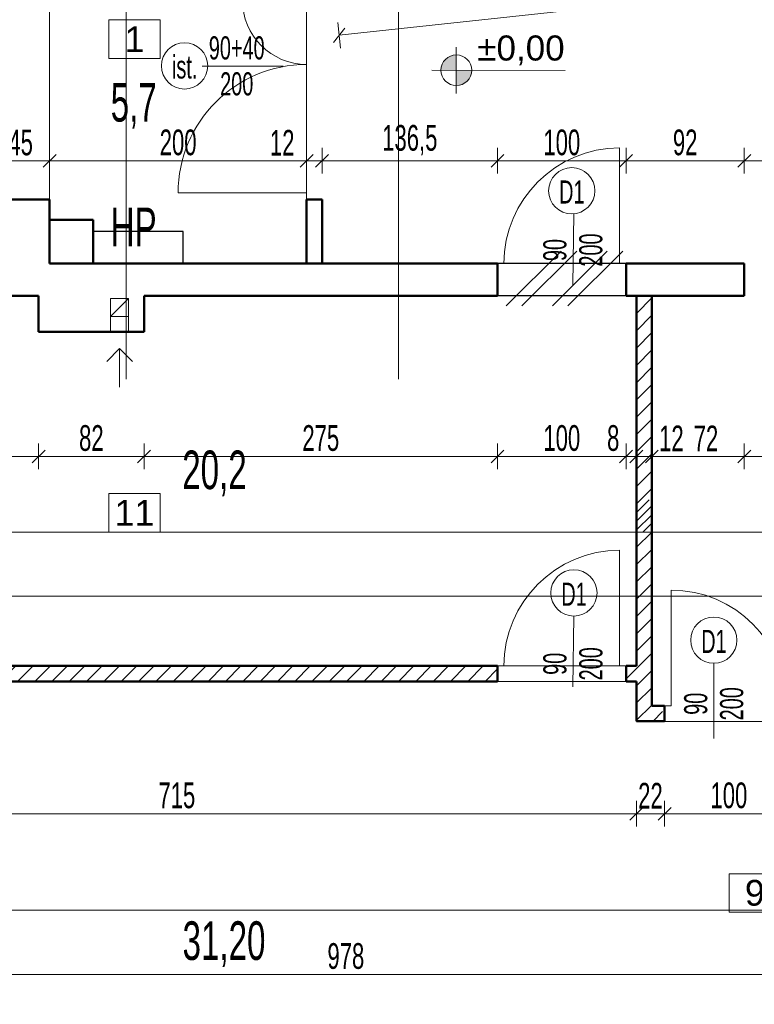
# Model space of a CAD drawing. Header units: millimetres. Extents: x 72202 to 304796, y 21658 to 519946.
# Tile 40 of 95: x 195064 to 195635, y 221233 to 221999. Entities that reach past the tile are written whole.
import ezdxf

# ---------------------------------------------------------------- set-up
doc = ezdxf.new("R2010")
doc.units = ezdxf.units.MM
doc.layers.get('Defpoints').update_dxf_attribs({"color": 3})
for name, color, linetype, lineweight in [('DRZWI I OKNA OPISY', 30, 'Continuous', 9), ('kreskowanie', 9, 'Continuous', 5), ('linia - gruba - projektowana', 170, 'Continuous', 50), ('linia - rzut - gruba - istn.', 250, 'Continuous', 50), ('linia - ściany do wyburzenia', 9, 'Continuous', 5), ('LINIA CIENKA', 7, 'Continuous', 13), ('LINIA WYMIAROWANIE', 1, 'Continuous', 9), ('linie - kreskowanie', 9, 'Continuous', 5), ('OPISY', 251, 'Continuous', 9)]:
    doc.layers.add(name, color=color, linetype=linetype, lineweight=lineweight)
doc.layers.add('LINIA-NIE DRUKOWAĆ', color=3, linetype='Continuous', lineweight=20, plot=False)
doc.styles.add('simplex', font='arial.ttf')
doc.styles.get("Standard").update_dxf_attribs({"font": 'ARIALN.TTF', "width": 0.75})
doc.dimstyles.new('sebek100', dxfattribs={"dimtxt": 17, "dimasz": 10, "dimexe": 10, "dimexo": 20, "dimgap": 4, "dimtad": 1, "dimrnd": 0.5, "dimtxsty": 'Standard', "dimblk": 'OBLIQUE', "dimcen": 8, "dimclre": 1, "dimazin": 0, "dimtm": 1e-09, "dimtfac": 1, "dimtix": 1, "dimtmove": 1, "dimatfit": 3, "dimldrblk": 'zas', "dimfxl": 0, "dimtolj": 2, "dimlwd": -1, "dimlwe": -1, "dimarcsym": 0})

# ---------------------------------------------------------------- blocks, each defined once
blk = doc.blocks.new('_Oblique')
at = {"color": 0, "linetype": 'ByBlock', "lineweight": -2}
blk.add_line((-0.5, -0.5), (0.5, 0.5), dxfattribs=at)
blk = doc.blocks.new('*D365')
at = {"layer": 'Defpoints', "color": 0, "lineweight": -3, "ltscale": 4}
for p in [(194828.29, 221782.94), (195078.29, 221777.07), (195078.29, 221658.85)]:
    blk.add_point(p, dxfattribs=at)
at = {"layer": 'LINIA WYMIAROWANIE', "ltscale": 4}
for p, q in [((194828.29, 221668.85), (194828.29, 221648.85)), ((195078.29, 221668.85), (195078.29, 221648.85))]:
    blk.add_line(p, q, dxfattribs=at)
at = {"layer": 'LINIA WYMIAROWANIE', "color": 0, "ltscale": 4}
blk.add_line((194828.29, 221658.85), (195078.29, 221658.85), dxfattribs=at)
at = {"layer": 'LINIA WYMIAROWANIE', "color": 0, "ltscale": 4, "xscale": 10, "yscale": 10, "zscale": 10, "rotation": 180}
blk.add_blockref('_Oblique', (194828.29, 221658.85), dxfattribs=at)
at = {"layer": 'LINIA WYMIAROWANIE', "color": 0, "ltscale": 4, "xscale": 10, "yscale": 10, "zscale": 10}
blk.add_blockref('_Oblique', (195078.29, 221658.85), dxfattribs=at)
at = {"layer": 'LINIA WYMIAROWANIE', "color": 0, "lineweight": -3, "ltscale": 4, "insert": (194953.29, 221673.06), "char_height": 20, "attachment_point": 5}
blk.add_mtext('\\A2;250', dxfattribs=at)
blk = doc.blocks.new('zas')
blk = doc.blocks.new('*D366')
at = {"layer": 'Defpoints', "color": 0, "lineweight": -3, "ltscale": 4}
for p in [(195078.29, 221777.07), (195160.29, 221762.68), (195160.29, 221658.85)]:
    blk.add_point(p, dxfattribs=at)
at = {"layer": 'LINIA WYMIAROWANIE', "ltscale": 4}
for p, q in [((195078.29, 221668.85), (195078.29, 221648.85)), ((195160.29, 221668.85), (195160.29, 221648.85))]:
    blk.add_line(p, q, dxfattribs=at)
at = {"layer": 'LINIA WYMIAROWANIE', "color": 0, "ltscale": 4}
blk.add_line((195078.29, 221658.85), (195160.29, 221658.85), dxfattribs=at)
at = {"layer": 'LINIA WYMIAROWANIE', "color": 0, "ltscale": 4, "xscale": 10, "yscale": 10, "zscale": 10, "rotation": 180}
blk.add_blockref('_Oblique', (195078.29, 221658.85), dxfattribs=at)
at = {"layer": 'LINIA WYMIAROWANIE', "color": 0, "ltscale": 4, "xscale": 10, "yscale": 10, "zscale": 10}
blk.add_blockref('_Oblique', (195160.29, 221658.85), dxfattribs=at)
at = {"layer": 'LINIA WYMIAROWANIE', "color": 0, "lineweight": -3, "ltscale": 4, "insert": (195119.29, 221673.06), "char_height": 20, "attachment_point": 5}
blk.add_mtext('\\A2;82', dxfattribs=at)
blk = doc.blocks.new('*D367')
at = {"layer": 'Defpoints', "color": 0, "lineweight": -3, "ltscale": 4}
for p in [(195435.29, 221796.35), (195160.29, 221762.68), (195435.29, 221658.85)]:
    blk.add_point(p, dxfattribs=at)
at = {"layer": 'LINIA WYMIAROWANIE', "ltscale": 4}
for p, q in [((195160.29, 221668.85), (195160.29, 221648.85)), ((195435.29, 221668.85), (195435.29, 221648.85))]:
    blk.add_line(p, q, dxfattribs=at)
at = {"layer": 'LINIA WYMIAROWANIE', "color": 0, "ltscale": 4}
blk.add_line((195160.29, 221658.85), (195435.29, 221658.85), dxfattribs=at)
at = {"layer": 'LINIA WYMIAROWANIE', "color": 0, "ltscale": 4, "xscale": 10, "yscale": 10, "zscale": 10, "rotation": 180}
blk.add_blockref('_Oblique', (195160.29, 221658.85), dxfattribs=at)
at = {"layer": 'LINIA WYMIAROWANIE', "color": 0, "ltscale": 4, "xscale": 10, "yscale": 10, "zscale": 10}
blk.add_blockref('_Oblique', (195435.29, 221658.85), dxfattribs=at)
at = {"layer": 'LINIA WYMIAROWANIE', "color": 0, "lineweight": -3, "ltscale": 4, "insert": (195297.79, 221673.06), "char_height": 20, "attachment_point": 5}
blk.add_mtext('\\A2;275', dxfattribs=at)
blk = doc.blocks.new('*D368')
at = {"layer": 'Defpoints', "color": 0, "lineweight": -3, "ltscale": 4}
for p in [(195435.29, 221796.35), (195535.29, 221791.8), (195535.29, 221658.85)]:
    blk.add_point(p, dxfattribs=at)
at = {"layer": 'LINIA WYMIAROWANIE', "ltscale": 4}
for p, q in [((195435.29, 221668.85), (195435.29, 221648.85)), ((195535.29, 221668.85), (195535.29, 221648.85))]:
    blk.add_line(p, q, dxfattribs=at)
at = {"layer": 'LINIA WYMIAROWANIE', "color": 0, "ltscale": 4}
blk.add_line((195435.29, 221658.85), (195535.29, 221658.85), dxfattribs=at)
at = {"layer": 'LINIA WYMIAROWANIE', "color": 0, "ltscale": 4, "xscale": 10, "yscale": 10, "zscale": 10, "rotation": 180}
blk.add_blockref('_Oblique', (195435.29, 221658.85), dxfattribs=at)
at = {"layer": 'LINIA WYMIAROWANIE', "color": 0, "ltscale": 4, "xscale": 10, "yscale": 10, "zscale": 10}
blk.add_blockref('_Oblique', (195535.29, 221658.85), dxfattribs=at)
at = {"layer": 'LINIA WYMIAROWANIE', "color": 0, "lineweight": -3, "ltscale": 4, "insert": (195485.29, 221673.06), "char_height": 20, "attachment_point": 5}
blk.add_mtext('\\A2;100', dxfattribs=at)
blk = doc.blocks.new('*D369')
at = {"layer": 'Defpoints', "color": 0, "lineweight": -3, "ltscale": 4}
for p in [(195535.29, 221791.8), (195543.29, 221772.27), (195543.29, 221658.85)]:
    blk.add_point(p, dxfattribs=at)
at = {"layer": 'LINIA WYMIAROWANIE', "ltscale": 4}
for p, q in [((195535.29, 221668.85), (195535.29, 221648.85)), ((195543.29, 221668.85), (195543.29, 221648.85))]:
    blk.add_line(p, q, dxfattribs=at)
at = {"layer": 'LINIA WYMIAROWANIE', "color": 0, "ltscale": 4}
blk.add_line((195535.29, 221658.85), (195543.29, 221658.85), dxfattribs=at)
at = {"layer": 'LINIA WYMIAROWANIE', "color": 0, "ltscale": 4, "xscale": 10, "yscale": 10, "zscale": 10, "rotation": 180}
blk.add_blockref('_Oblique', (195535.29, 221658.85), dxfattribs=at)
at = {"layer": 'LINIA WYMIAROWANIE', "color": 0, "ltscale": 4, "xscale": 10, "yscale": 10, "zscale": 10}
blk.add_blockref('_Oblique', (195543.29, 221658.85), dxfattribs=at)
at = {"layer": 'LINIA WYMIAROWANIE', "color": 0, "lineweight": -3, "ltscale": 4, "insert": (195525.29, 221673.06), "char_height": 20, "attachment_point": 5}
blk.add_mtext('\\A2;8', dxfattribs=at)
blk = doc.blocks.new('*D370')
at = {"layer": 'Defpoints', "color": 0, "lineweight": -3, "ltscale": 4}
for p in [(195543.29, 221683.96), (195555.29, 221683.96), (195555.29, 221658.85)]:
    blk.add_point(p, dxfattribs=at)
at = {"layer": 'LINIA WYMIAROWANIE', "ltscale": 4}
for p, q in [((195543.29, 221663.96), (195543.29, 221648.85)), ((195555.29, 221663.96), (195555.29, 221648.85))]:
    blk.add_line(p, q, dxfattribs=at)
at = {"layer": 'LINIA WYMIAROWANIE', "color": 0, "ltscale": 4}
blk.add_line((195543.29, 221658.85), (195555.29, 221658.85), dxfattribs=at)
at = {"layer": 'LINIA WYMIAROWANIE', "color": 0, "ltscale": 4, "xscale": 10, "yscale": 10, "zscale": 10, "rotation": 180}
blk.add_blockref('_Oblique', (195543.29, 221658.85), dxfattribs=at)
at = {"layer": 'LINIA WYMIAROWANIE', "color": 0, "ltscale": 4, "xscale": 10, "yscale": 10, "zscale": 10}
blk.add_blockref('_Oblique', (195555.29, 221658.85), dxfattribs=at)
at = {"layer": 'LINIA WYMIAROWANIE', "color": 0, "lineweight": -3, "ltscale": 4, "insert": (195570.55, 221672.89), "char_height": 20, "attachment_point": 5}
blk.add_mtext('\\A2;12', dxfattribs=at)
blk = doc.blocks.new('*D371')
at = {"layer": 'Defpoints', "color": 0, "lineweight": -3, "ltscale": 4}
for p in [(195627.29, 221796.35), (195555.29, 221683.96), (195627.29, 221658.85)]:
    blk.add_point(p, dxfattribs=at)
at = {"layer": 'LINIA WYMIAROWANIE', "ltscale": 4}
for p, q in [((195627.29, 221668.85), (195627.29, 221648.85)), ((195555.29, 221663.96), (195555.29, 221648.85))]:
    blk.add_line(p, q, dxfattribs=at)
at = {"layer": 'LINIA WYMIAROWANIE', "color": 0, "ltscale": 4}
blk.add_line((195555.29, 221658.85), (195627.29, 221658.85), dxfattribs=at)
at = {"layer": 'LINIA WYMIAROWANIE', "color": 0, "ltscale": 4, "xscale": 10, "yscale": 10, "zscale": 10, "rotation": 180}
blk.add_blockref('_Oblique', (195555.29, 221658.85), dxfattribs=at)
at = {"layer": 'LINIA WYMIAROWANIE', "color": 0, "ltscale": 4, "xscale": 10, "yscale": 10, "zscale": 10}
blk.add_blockref('_Oblique', (195627.29, 221658.85), dxfattribs=at)
at = {"layer": 'LINIA WYMIAROWANIE', "color": 0, "lineweight": -3, "ltscale": 4, "insert": (195597.45, 221672.89), "char_height": 20, "attachment_point": 5}
blk.add_mtext('\\A2;72', dxfattribs=at)
blk = doc.blocks.new('*D372')
at = {"layer": 'Defpoints', "color": 0, "lineweight": -3, "ltscale": 4}
for p in [(195627.29, 221796.35), (195727.29, 221796.35), (195727.29, 221658.85)]:
    blk.add_point(p, dxfattribs=at)
at = {"layer": 'LINIA WYMIAROWANIE', "ltscale": 4}
for p, q in [((195627.29, 221668.85), (195627.29, 221648.85)), ((195727.29, 221668.85), (195727.29, 221648.85))]:
    blk.add_line(p, q, dxfattribs=at)
at = {"layer": 'LINIA WYMIAROWANIE', "color": 0, "ltscale": 4}
blk.add_line((195627.29, 221658.85), (195727.29, 221658.85), dxfattribs=at)
at = {"layer": 'LINIA WYMIAROWANIE', "color": 0, "ltscale": 4, "xscale": 10, "yscale": 10, "zscale": 10, "rotation": 180}
blk.add_blockref('_Oblique', (195627.29, 221658.85), dxfattribs=at)
at = {"layer": 'LINIA WYMIAROWANIE', "color": 0, "ltscale": 4, "xscale": 10, "yscale": 10, "zscale": 10}
blk.add_blockref('_Oblique', (195727.29, 221658.85), dxfattribs=at)
at = {"layer": 'LINIA WYMIAROWANIE', "color": 0, "lineweight": -3, "ltscale": 4, "insert": (195677.29, 221673.06), "char_height": 20, "attachment_point": 5}
blk.add_mtext('\\A2;100', dxfattribs=at)
blk = doc.blocks.new('*D382')
at = {"layer": 'Defpoints', "color": 0, "lineweight": -3, "ltscale": 4}
for p in [(195543.29, 221452.75), (194828.29, 221429.85), (195543.29, 221380.85)]:
    blk.add_point(p, dxfattribs=at)
at = {"layer": 'LINIA WYMIAROWANIE', "ltscale": 4}
for p, q in [((194828.29, 221390.85), (194828.29, 221370.85)), ((195543.29, 221390.85), (195543.29, 221370.85))]:
    blk.add_line(p, q, dxfattribs=at)
at = {"layer": 'LINIA WYMIAROWANIE', "color": 0, "ltscale": 4}
blk.add_line((194828.29, 221380.85), (195543.29, 221380.85), dxfattribs=at)
at = {"layer": 'LINIA WYMIAROWANIE', "color": 0, "ltscale": 4, "xscale": 10, "yscale": 10, "zscale": 10, "rotation": 180}
blk.add_blockref('_Oblique', (194828.29, 221380.85), dxfattribs=at)
at = {"layer": 'LINIA WYMIAROWANIE', "color": 0, "ltscale": 4, "xscale": 10, "yscale": 10, "zscale": 10}
blk.add_blockref('_Oblique', (195543.29, 221380.85), dxfattribs=at)
at = {"layer": 'LINIA WYMIAROWANIE', "color": 0, "lineweight": -3, "ltscale": 4, "insert": (195185.79, 221395.06), "char_height": 20, "attachment_point": 5}
blk.add_mtext('\\A2;715', dxfattribs=at)
blk = doc.blocks.new('*D383')
at = {"layer": 'Defpoints', "color": 0, "lineweight": -3, "ltscale": 4}
for p in [(195565.29, 221458.85), (195543.29, 221452.75), (195565.29, 221380.85)]:
    blk.add_point(p, dxfattribs=at)
at = {"layer": 'LINIA WYMIAROWANIE', "ltscale": 4}
for p, q in [((195543.29, 221390.85), (195543.29, 221370.85)), ((195565.29, 221390.85), (195565.29, 221370.85))]:
    blk.add_line(p, q, dxfattribs=at)
at = {"layer": 'LINIA WYMIAROWANIE', "color": 0, "ltscale": 4}
for p, q in [((195543.29, 221380.85), (195533.29, 221380.85)), ((195543.29, 221380.85), (195565.29, 221380.85)), ((195565.29, 221380.85), (195575.29, 221380.85))]:
    blk.add_line(p, q, dxfattribs=at)
at = {"layer": 'LINIA WYMIAROWANIE', "color": 0, "ltscale": 4, "xscale": 10, "yscale": 10, "zscale": 10}
blk.add_blockref('_Oblique', (195543.29, 221380.85), dxfattribs=at)
at = {"layer": 'LINIA WYMIAROWANIE', "color": 0, "ltscale": 4, "xscale": 10, "yscale": 10, "zscale": 10, "rotation": 180}
blk.add_blockref('_Oblique', (195565.29, 221380.85), dxfattribs=at)
at = {"layer": 'LINIA WYMIAROWANIE', "color": 0, "lineweight": -3, "ltscale": 4, "insert": (195554.29, 221394.89), "char_height": 20, "attachment_point": 5}
blk.add_mtext('\\A2;22', dxfattribs=at)
blk = doc.blocks.new('*D384')
at = {"layer": 'Defpoints', "color": 0, "lineweight": -3, "ltscale": 4}
for p in [(195565.29, 221458.85), (195665.29, 221458.85), (195665.29, 221380.85)]:
    blk.add_point(p, dxfattribs=at)
at = {"layer": 'LINIA WYMIAROWANIE', "ltscale": 4}
for p, q in [((195565.29, 221390.85), (195565.29, 221370.85)), ((195665.29, 221390.85), (195665.29, 221370.85))]:
    blk.add_line(p, q, dxfattribs=at)
at = {"layer": 'LINIA WYMIAROWANIE', "color": 0, "ltscale": 4}
blk.add_line((195565.29, 221380.85), (195665.29, 221380.85), dxfattribs=at)
at = {"layer": 'LINIA WYMIAROWANIE', "color": 0, "ltscale": 4, "xscale": 10, "yscale": 10, "zscale": 10, "rotation": 180}
blk.add_blockref('_Oblique', (195565.29, 221380.85), dxfattribs=at)
at = {"layer": 'LINIA WYMIAROWANIE', "color": 0, "ltscale": 4, "xscale": 10, "yscale": 10, "zscale": 10}
blk.add_blockref('_Oblique', (195665.29, 221380.85), dxfattribs=at)
at = {"layer": 'LINIA WYMIAROWANIE', "color": 0, "lineweight": -3, "ltscale": 4, "insert": (195615.29, 221395.06), "char_height": 20, "attachment_point": 5}
blk.add_mtext('\\A2;100', dxfattribs=at)
blk = doc.blocks.new('*D389')
at = {"layer": 'Defpoints', "color": 0, "lineweight": -3, "ltscale": 4}
for p in [(195806.29, 221376.52), (194828.29, 221350.11), (195806.29, 221255.85)]:
    blk.add_point(p, dxfattribs=at)
at = {"layer": 'LINIA WYMIAROWANIE', "ltscale": 4}
for p, q in [((194828.29, 221265.85), (194828.29, 221245.85)), ((195806.29, 221265.85), (195806.29, 221245.85))]:
    blk.add_line(p, q, dxfattribs=at)
at = {"layer": 'LINIA WYMIAROWANIE', "color": 0, "ltscale": 4}
blk.add_line((194828.29, 221255.85), (195806.29, 221255.85), dxfattribs=at)
at = {"layer": 'LINIA WYMIAROWANIE', "color": 0, "ltscale": 4, "xscale": 10, "yscale": 10, "zscale": 10, "rotation": 180}
blk.add_blockref('_Oblique', (194828.29, 221255.85), dxfattribs=at)
at = {"layer": 'LINIA WYMIAROWANIE', "color": 0, "ltscale": 4, "xscale": 10, "yscale": 10, "zscale": 10}
blk.add_blockref('_Oblique', (195806.29, 221255.85), dxfattribs=at)
at = {"layer": 'LINIA WYMIAROWANIE', "color": 0, "lineweight": -3, "ltscale": 4, "insert": (195317.29, 221270.06), "char_height": 20, "attachment_point": 5}
blk.add_mtext('\\A2;978', dxfattribs=at)
blk = doc.blocks.new('*D427')
at = {"layer": 'Defpoints', "color": 0, "lineweight": -3, "ltscale": 4}
for p in [(195086.79, 221888.85), (195086.79, 221833.85), (195041.79, 221828.85)]:
    blk.add_point(p, dxfattribs=at)
at = {"layer": 'LINIA WYMIAROWANIE', "ltscale": 4}
for p, q in [((195041.79, 221878.85), (195041.79, 221898.85)), ((195086.79, 221878.85), (195086.79, 221898.85))]:
    blk.add_line(p, q, dxfattribs=at)
at = {"layer": 'LINIA WYMIAROWANIE', "color": 0, "ltscale": 4}
blk.add_line((195041.79, 221888.85), (195086.79, 221888.85), dxfattribs=at)
at = {"layer": 'LINIA WYMIAROWANIE', "color": 0, "ltscale": 4, "xscale": 10, "yscale": 10, "zscale": 10, "rotation": 180}
blk.add_blockref('_Oblique', (195041.79, 221888.85), dxfattribs=at)
at = {"layer": 'LINIA WYMIAROWANIE', "color": 0, "ltscale": 4, "xscale": 10, "yscale": 10, "zscale": 10}
blk.add_blockref('_Oblique', (195086.79, 221888.85), dxfattribs=at)
at = {"layer": 'LINIA WYMIAROWANIE', "color": 0, "lineweight": -3, "ltscale": 4, "insert": (195064.29, 221903.02), "char_height": 20, "attachment_point": 5}
blk.add_mtext('\\A2;45', dxfattribs=at)
blk = doc.blocks.new('*D428')
at = {"layer": 'Defpoints', "color": 0, "lineweight": -3, "ltscale": 4}
for p in [(195286.79, 221888.85), (195086.79, 221833.85), (195286.79, 221833.85)]:
    blk.add_point(p, dxfattribs=at)
at = {"layer": 'LINIA WYMIAROWANIE', "ltscale": 4}
for p, q in [((195086.79, 221878.85), (195086.79, 221898.85)), ((195286.79, 221878.85), (195286.79, 221898.85))]:
    blk.add_line(p, q, dxfattribs=at)
at = {"layer": 'LINIA WYMIAROWANIE', "color": 0, "ltscale": 4}
blk.add_line((195086.79, 221888.85), (195286.79, 221888.85), dxfattribs=at)
at = {"layer": 'LINIA WYMIAROWANIE', "color": 0, "ltscale": 4, "xscale": 10, "yscale": 10, "zscale": 10, "rotation": 180}
blk.add_blockref('_Oblique', (195086.79, 221888.85), dxfattribs=at)
at = {"layer": 'LINIA WYMIAROWANIE', "color": 0, "ltscale": 4, "xscale": 10, "yscale": 10, "zscale": 10}
blk.add_blockref('_Oblique', (195286.79, 221888.85), dxfattribs=at)
at = {"layer": 'LINIA WYMIAROWANIE', "color": 0, "lineweight": -3, "ltscale": 4, "insert": (195186.79, 221903.06), "char_height": 20, "attachment_point": 5}
blk.add_mtext('\\A2;200', dxfattribs=at)
blk = doc.blocks.new('*D429')
at = {"layer": 'Defpoints', "color": 0, "lineweight": -3, "ltscale": 4}
for p in [(195298.79, 221888.85), (195286.79, 221833.85), (195298.79, 221833.85)]:
    blk.add_point(p, dxfattribs=at)
at = {"layer": 'LINIA WYMIAROWANIE', "ltscale": 4}
for p, q in [((195286.79, 221878.85), (195286.79, 221898.85)), ((195298.79, 221878.85), (195298.79, 221898.85))]:
    blk.add_line(p, q, dxfattribs=at)
at = {"layer": 'LINIA WYMIAROWANIE', "color": 0, "ltscale": 4}
blk.add_line((195286.79, 221888.85), (195298.79, 221888.85), dxfattribs=at)
at = {"layer": 'LINIA WYMIAROWANIE', "color": 0, "ltscale": 4, "xscale": 10, "yscale": 10, "zscale": 10, "rotation": 180}
blk.add_blockref('_Oblique', (195286.79, 221888.85), dxfattribs=at)
at = {"layer": 'LINIA WYMIAROWANIE', "color": 0, "ltscale": 4, "xscale": 10, "yscale": 10, "zscale": 10}
blk.add_blockref('_Oblique', (195298.79, 221888.85), dxfattribs=at)
at = {"layer": 'LINIA WYMIAROWANIE', "color": 0, "lineweight": -3, "ltscale": 4, "insert": (195267.79, 221902.89), "char_height": 20, "attachment_point": 5}
blk.add_mtext('\\A2;12', dxfattribs=at)
blk = doc.blocks.new('*D430')
at = {"layer": 'Defpoints', "color": 0, "lineweight": -3, "ltscale": 4}
for p in [(195435.29, 221888.85), (195298.79, 221833.85), (195435.29, 221796.35)]:
    blk.add_point(p, dxfattribs=at)
at = {"layer": 'LINIA WYMIAROWANIE', "ltscale": 4}
for p, q in [((195298.79, 221878.85), (195298.79, 221898.85)), ((195435.29, 221878.85), (195435.29, 221898.85))]:
    blk.add_line(p, q, dxfattribs=at)
at = {"layer": 'LINIA WYMIAROWANIE', "color": 0, "ltscale": 4}
blk.add_line((195298.79, 221888.85), (195435.29, 221888.85), dxfattribs=at)
at = {"layer": 'LINIA WYMIAROWANIE', "color": 0, "ltscale": 4, "xscale": 10, "yscale": 10, "zscale": 10, "rotation": 180}
blk.add_blockref('_Oblique', (195298.79, 221888.85), dxfattribs=at)
at = {"layer": 'LINIA WYMIAROWANIE', "color": 0, "ltscale": 4, "xscale": 10, "yscale": 10, "zscale": 10}
blk.add_blockref('_Oblique', (195435.29, 221888.85), dxfattribs=at)
at = {"layer": 'LINIA WYMIAROWANIE', "color": 0, "lineweight": -3, "ltscale": 4, "insert": (195367.04, 221904.86), "char_height": 20, "attachment_point": 5}
blk.add_mtext('\\A2;136,5', dxfattribs=at)
blk = doc.blocks.new('*D431')
at = {"layer": 'Defpoints', "color": 0, "lineweight": -3, "ltscale": 4}
for p in [(195535.29, 221888.85), (195435.29, 221796.35), (195535.29, 221796.35)]:
    blk.add_point(p, dxfattribs=at)
at = {"layer": 'LINIA WYMIAROWANIE', "ltscale": 4}
for p, q in [((195435.29, 221878.85), (195435.29, 221898.85)), ((195535.29, 221878.85), (195535.29, 221898.85))]:
    blk.add_line(p, q, dxfattribs=at)
at = {"layer": 'LINIA WYMIAROWANIE', "color": 0, "ltscale": 4}
blk.add_line((195435.29, 221888.85), (195535.29, 221888.85), dxfattribs=at)
at = {"layer": 'LINIA WYMIAROWANIE', "color": 0, "ltscale": 4, "xscale": 10, "yscale": 10, "zscale": 10, "rotation": 180}
blk.add_blockref('_Oblique', (195435.29, 221888.85), dxfattribs=at)
at = {"layer": 'LINIA WYMIAROWANIE', "color": 0, "ltscale": 4, "xscale": 10, "yscale": 10, "zscale": 10}
blk.add_blockref('_Oblique', (195535.29, 221888.85), dxfattribs=at)
at = {"layer": 'LINIA WYMIAROWANIE', "color": 0, "lineweight": -3, "ltscale": 4, "insert": (195485.29, 221903.06), "char_height": 20, "attachment_point": 5}
blk.add_mtext('\\A2;100', dxfattribs=at)
blk = doc.blocks.new('*D432')
at = {"layer": 'Defpoints', "color": 0, "lineweight": -3, "ltscale": 4}
for p in [(195627.29, 221888.85), (195535.29, 221796.35), (195627.29, 221796.35)]:
    blk.add_point(p, dxfattribs=at)
at = {"layer": 'LINIA WYMIAROWANIE', "ltscale": 4}
for p, q in [((195535.29, 221878.85), (195535.29, 221898.85)), ((195627.29, 221878.85), (195627.29, 221898.85))]:
    blk.add_line(p, q, dxfattribs=at)
at = {"layer": 'LINIA WYMIAROWANIE', "color": 0, "ltscale": 4}
blk.add_line((195535.29, 221888.85), (195627.29, 221888.85), dxfattribs=at)
at = {"layer": 'LINIA WYMIAROWANIE', "color": 0, "ltscale": 4, "xscale": 10, "yscale": 10, "zscale": 10, "rotation": 180}
blk.add_blockref('_Oblique', (195535.29, 221888.85), dxfattribs=at)
at = {"layer": 'LINIA WYMIAROWANIE', "color": 0, "ltscale": 4, "xscale": 10, "yscale": 10, "zscale": 10}
blk.add_blockref('_Oblique', (195627.29, 221888.85), dxfattribs=at)
at = {"layer": 'LINIA WYMIAROWANIE', "color": 0, "lineweight": -3, "ltscale": 4, "insert": (195581.29, 221903.06), "char_height": 20, "attachment_point": 5}
blk.add_mtext('\\A2;92', dxfattribs=at)
blk = doc.blocks.new('*D433')
at = {"layer": 'Defpoints', "color": 0, "lineweight": -3, "ltscale": 4}
for p in [(195727.29, 221888.85), (195627.29, 221796.35), (195727.29, 221796.35)]:
    blk.add_point(p, dxfattribs=at)
at = {"layer": 'LINIA WYMIAROWANIE', "ltscale": 4}
for p, q in [((195627.29, 221878.85), (195627.29, 221898.85)), ((195727.29, 221878.85), (195727.29, 221898.85))]:
    blk.add_line(p, q, dxfattribs=at)
at = {"layer": 'LINIA WYMIAROWANIE', "color": 0, "ltscale": 4}
blk.add_line((195627.29, 221888.85), (195727.29, 221888.85), dxfattribs=at)
at = {"layer": 'LINIA WYMIAROWANIE', "color": 0, "ltscale": 4, "xscale": 10, "yscale": 10, "zscale": 10, "rotation": 180}
blk.add_blockref('_Oblique', (195627.29, 221888.85), dxfattribs=at)
at = {"layer": 'LINIA WYMIAROWANIE', "color": 0, "ltscale": 4, "xscale": 10, "yscale": 10, "zscale": 10}
blk.add_blockref('_Oblique', (195727.29, 221888.85), dxfattribs=at)
at = {"layer": 'LINIA WYMIAROWANIE', "color": 0, "lineweight": -3, "ltscale": 4, "insert": (195677.29, 221903.06), "char_height": 20, "attachment_point": 5}
blk.add_mtext('\\A2;100', dxfattribs=at)
blk = doc.blocks.new('*D444')
at = {"layer": 'Defpoints', "color": 0, "lineweight": -3, "ltscale": 4}
for p in [(195613.43, 222156.45), (195298.79, 222109.8), (195312.15, 221986.52)]:
    blk.add_point(p, dxfattribs=at)
at = {"layer": 'LINIA WYMIAROWANIE', "ltscale": 4}
for p, q in [((195627.05, 222030.69), (195629.21, 222010.8)), ((195311.07, 221996.46), (195313.22, 221976.58))]:
    blk.add_line(p, q, dxfattribs=at)
at = {"layer": 'LINIA WYMIAROWANIE', "color": 0, "ltscale": 4}
blk.add_line((195628.13, 222020.74), (195312.15, 221986.52), dxfattribs=at)
at = {"layer": 'LINIA WYMIAROWANIE', "color": 0, "ltscale": 4, "xscale": 10, "yscale": 10, "zscale": 10}
for p, rotation in [((195628.13, 222020.74), 6.18201734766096), ((195312.15, 221986.52), 186.182017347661)]:
    blk.add_blockref('_Oblique', p, dxfattribs=dict(at, rotation=rotation))
at = {"layer": 'LINIA WYMIAROWANIE', "color": 0, "lineweight": -3, "ltscale": 4, "insert": (195468.61, 222017.76), "char_height": 20, "attachment_point": 5, "rotation": 6.18202}
blk.add_mtext('\\A2;317', dxfattribs=at)

msp = doc.modelspace()

# ---------------------------------------------------------------- hatches: boundary and pattern name
at = {"layer": 'kreskowanie'}
h = msp.add_hatch(dxfattribs=at)
h.set_pattern_fill('ANSI31', color=256, scale=3)
h.paths.add_polyline_path([(195543.292, 221783.846), (195543.292, 221658.846), (195555.304, 221658.846), (195555.292, 221783.846)])
h.paths.add_polyline_path([(195555.304, 221658.846), (195543.292, 221658.846), (195543.292, 221600.024), (195555.31, 221600.024)])
h = msp.add_hatch(dxfattribs=at)
h.set_pattern_fill('ANSI31', color=256, scale=3)
h.set_pattern_definition([(45, (6.972, 0), (-6.7351921, 6.7351921), [])])
h.paths.add_polyline_path([(195535.292, 221495.846), (195535.292, 221483.847), (195543.264, 221483.846), (195543.264, 221452.846), (195563.764, 221452.846), (195563.764, 221464.846), (195555.294, 221464.846), (195555.279, 221625.024), (195543.264, 221625.024), (195543.264, 221495.846)])
h.paths.add_polyline_path([(195435.292, 221483.859), (195435.292, 221495.846), (194835.264, 221495.846), (194835.264, 221483.937)])
at = {"layer": 'OPISY'}
h = msp.add_hatch(color=256, dxfattribs=at)
edge = h.paths.add_edge_path()
edge.add_line((195403.238, 221959.323), (195403.238, 221971.277))
edge.add_arc((195403.238, 221959.323), 11.954, 90, 180.185208)
edge.add_line((195391.283, 221959.284), (195403.238, 221959.323))
edge = h.paths.add_edge_path()
edge.add_arc((195403.238, 221959.323), 11.954, 269.966892, 359.748577)
edge.add_line((195415.192, 221959.27), (195403.238, 221959.323))
edge.add_line((195403.238, 221959.323), (195403.231, 221947.368))
h = msp.add_hatch(color=256, dxfattribs=at)
h.paths.add_polyline_path([(195403.238, 221959.323), (195403.238, 221967.826, 0.4142136), (195394.734, 221959.323)])
h.paths.add_polyline_path([(195403.238, 221950.819, 0.4142136), (195411.741, 221959.323), (195403.238, 221959.323)])

# ---------------------------------------------------------------- linework, layer by layer
at = {"layer": 'DRZWI I OKNA OPISY'}
for p, q in [((195205.454, 221962.6), (195268.639, 221962.6)), ((195493.951, 221792.489), (195494.723, 221847.655)), ((195493.951, 221479.489), (195494.723, 221534.655)), ((195603.558, 221439.489), (195603.558, 221497.916))]:
    msp.add_line(p, q, dxfattribs=at)
for centre in [(195191.8, 221962.712), (195492.997, 221865.572), (195494.723, 221552.655), (195603.558, 221515.916)]:
    msp.add_circle(centre, 18, dxfattribs=at)
at = {"layer": 'linia - gruba - projektowana'}
for p, q in [((195086.792, 221858.846), (195053.792, 221858.846)), ((195086.792, 221808.846), (195086.792, 221858.846)), ((195286.792, 221808.846), (195286.792, 221858.846)), ((195286.792, 221858.846), (195298.792, 221858.846)), ((195298.792, 221808.846), (195298.792, 221858.846)), ((195120.792, 221842.846), (195086.792, 221842.846)), ((195120.792, 221808.846), (195120.792, 221842.846)), ((195435.292, 221808.846), (195086.792, 221808.846)), ((195435.292, 221808.846), (195435.292, 221783.846)), ((195627.292, 221808.846), (195535.292, 221808.846)), ((195535.292, 221808.846), (195535.292, 221783.846)), ((195627.292, 221808.846), (195627.292, 221783.846)), ((195078.292, 221783.846), (194828.292, 221783.846)), ((195078.292, 221783.846), (195078.292, 221755.846)), ((195435.292, 221783.846), (195160.292, 221783.846)), ((195160.292, 221783.846), (195160.292, 221755.846)), ((195627.292, 221783.846), (195535.292, 221783.846)), ((195160.292, 221755.846), (195078.292, 221755.846))]:
    msp.add_line(p, q, dxfattribs=at)
at = {"layer": 'linia - rzut - gruba - istn.', "color": 7, "ltscale": 1.2}
for p, q in [((195543.292, 221495.846), (195543.292, 221783.846)), ((195555.322, 221464.846), (195555.292, 221783.846)), ((194828.292, 221495.846), (195435.292, 221495.846)), ((195435.292, 221495.846), (195435.292, 221483.846)), ((195535.292, 221495.846), (195535.292, 221483.846)), ((195535.292, 221495.846), (195543.292, 221495.846)), ((194828.292, 221483.846), (195435.292, 221483.846)), ((195535.292, 221483.846), (195543.292, 221483.846)), ((195543.292, 221452.846), (195543.292, 221483.846)), ((195565.292, 221464.846), (195555.294, 221464.846)), ((195565.292, 221452.846), (195565.292, 221464.846)), ((195565.292, 221452.846), (195543.294, 221452.846))]:
    msp.add_line(p, q, dxfattribs=at)
at = {"layer": 'linia - ściany do wyburzenia', "color": 8}
for p, q in [((195442.087, 221775.915), (195484.821, 221818.648)), ((195454.145, 221775.915), (195496.878, 221818.648)), ((195477.965, 221775.915), (195520.698, 221818.648)), ((195490.023, 221775.915), (195532.756, 221818.648))]:
    msp.add_line(p, q, dxfattribs=at)
at = {"layer": 'LINIA CIENKA'}
for p, q in [((195530.292, 221808.846), (195530.292, 221898.846)), ((195286.792, 221863.846), (195186.792, 221863.846)), ((195286.792, 221858.846), (195286.792, 221863.846)), ((195435.292, 221808.846), (195440.292, 221808.846)), ((195435.292, 221808.846), (195440.292, 221808.846)), ((195535.292, 221808.846), (195530.292, 221808.846)), ((195535.292, 221808.846), (195530.292, 221808.846)), ((195148.292, 221781.846), (195134.292, 221767.846)), ((195134.292, 221767.846), (195134.292, 221755.846)), ((195148.292, 221767.846), (195148.292, 221755.846)), ((195131.292, 221732.846), (195141.292, 221742.846)), ((195141.292, 221742.846), (195141.292, 221712.846)), ((195151.292, 221732.846), (195141.292, 221742.846)), ((195530.292, 221495.846), (195530.292, 221585.846)), ((195570.292, 221464.846), (195570.292, 221554.846)), ((195435.292, 221495.846), (195440.292, 221495.846)), ((195435.292, 221495.846), (195440.292, 221495.846)), ((195535.292, 221495.846), (195530.292, 221495.846)), ((195535.292, 221495.846), (195530.292, 221495.846)), ((195565.292, 221464.846), (195570.292, 221464.846))]:
    msp.add_line(p, q, dxfattribs=at)
at = {"layer": 'LINIA CIENKA', "lineweight": -3, "ltscale": 4}
msp.add_lwpolyline([(195120.792, 221808.846), (195190.792, 221808.846), (195190.792, 221833.846), (195120.792, 221833.846)], close=True, dxfattribs=at)
at = {"layer": 'LINIA CIENKA'}
msp.add_lwpolyline([(195134.292, 221781.846), (195148.292, 221781.846), (195148.292, 221767.846), (195134.292, 221767.846)], close=True, dxfattribs=at)
for centre, radius, start, end in [((195286.792, 222013.846), 50, 180, 270), ((195286.792, 221863.846), 100, 90, 180), ((195530.292, 221808.846), 90, 90, 180), ((195530.292, 221495.846), 90, 90, 180), ((195570.292, 221464.846), 90, 0, 90)]:
    msp.add_arc(centre, radius, start, end, dxfattribs=at)
at = {"layer": 'LINIA-NIE DRUKOWAĆ'}
for p, q in [((195146.292, 221719.069), (195146.292, 222175.73)), ((195358.292, 221719.069), (195358.292, 222175.73)), ((196252.047, 221888.846), (194596.276, 221888.846)), ((196350.292, 221658.846), (194433.292, 221658.846)), ((196350.292, 221600.024), (194608.852, 221600.024)), ((196350.292, 221550.024), (194608.852, 221550.024))]:
    msp.add_line(p, q, dxfattribs=at)
for points in [[(195286.792, 222108.5), (195086.792, 222086.837), (195086.792, 221842.846), (195120.792, 221842.846), (195120.792, 221808.846), (195286.792, 221808.846), (195286.792, 222108.5)], [(194835.234, 221783.846), (195078.292, 221783.846), (195078.292, 221755.846), (195160.292, 221755.846), (195160.292, 221783.846), (195543.292, 221783.846), (195543.292, 221495.846), (194828.292, 221495.846), (194828.292, 221782.941)], [(195791.262, 221454.755), (195791.292, 221218.846), (195765.292, 221218.846), (195765.292, 221150.846), (194828.292, 221150.846), (194828.292, 221483.846), (195543.292, 221483.846), (195543.292, 221452.755), (195791.262, 221452.755)], [(194483.292, 221380.846), (196350.292, 221380.846)], [(194483.292, 221305.846), (196350.292, 221305.846)], [(194483.292, 221255.846), (196350.292, 221255.846)]]:
    msp.add_lwpolyline(points, dxfattribs=at)
at = {"layer": 'linie - kreskowanie', "lineweight": -3, "ltscale": 4}
for p, q in [((195535.292, 221808.846), (195435.292, 221808.846)), ((195535.292, 221783.846), (195435.292, 221783.846))]:
    msp.add_line(p, q, dxfattribs=at)
at = {"layer": 'OPISY'}
for p, q in [((195403.238, 221959.323), (195403.241, 221977.277)), ((195403.238, 221959.279), (195403.238, 221972.034)), ((195384.235, 221959.288), (195487.959, 221959.236)), ((195403.238, 221959.323), (195403.227, 221941.277)), ((195403.238, 221959.279), (195403.238, 221946.524))]:
    msp.add_line(p, q, dxfattribs=at)
for points in [[(195132.867, 221998.436), (195132.867, 221968.436), (195172.867, 221968.436), (195172.867, 221998.436)], [(195132.837, 221630.024), (195132.837, 221600.024), (195172.837, 221600.024), (195172.837, 221630.024)], [(195615.491, 221334.233), (195615.491, 221304.233), (195655.491, 221304.233), (195655.491, 221334.233)]]:
    msp.add_lwpolyline(points, close=True, dxfattribs=at)
msp.add_circle((195403.238, 221959.323), 11.954, dxfattribs=at)

# ---------------------------------------------------------------- texts
at = {"layer": 'DRZWI I OKNA OPISY', "char_height": 18, "width": 130, "attachment_point": 5}
for s, insert, rotation in [('90+40', (195232.393, 221976.576), 0), ('ist. ', (195191.886, 221961.748), 0), ('200', (195232.393, 221948.615), 0), ('D1 ', (195493.083, 221864.608), 0), ('200', (195507.936, 221819.428), 90), ('90', (195479.975, 221819.428), 90), ('D1 ', (195494.809, 221551.691), 0), ('D1 ', (195603.644, 221514.952), 0), ('200', (195507.997, 221497.518), 90), ('90', (195480.036, 221497.518), 90), ('200', (195617.544, 221466.428), 90), ('90', (195589.582, 221466.428), 90)]:
    msp.add_mtext(s, dxfattribs=dict(at, insert=insert, rotation=rotation))
at = {"layer": 'LINIA-NIE DRUKOWAĆ', "char_height": 30, "width": 125.07, "attachment_point": 1}
for s, insert in [('5,7', (195134.344, 221949.393)), ('20,2', (195189.983, 221663.426)), ('\\pt120;31,20', (195190.259, 221297.146))]:
    msp.add_mtext(s, dxfattribs=dict(at, insert=insert))
at = {"layer": 'OPISY', "style": 'simplex'}
for s, insert, char_height, width, attachment_point in [('1', (195152.867, 221983.436), 20, 40, 5), ('%%P0,00', (195419.545, 221986.366), 19.5, 125.07, 1), ('11', (195152.837, 221615.024), 20, 40, 5), ('9', (195635.491, 221319.233), 20, 47.18016, 5)]:
    msp.add_mtext(s, dxfattribs=dict(at, insert=insert, char_height=char_height, width=width, attachment_point=attachment_point))
at = {"layer": 'OPISY', "insert": (195134.344, 221852.418), "char_height": 30, "width": 125.07, "attachment_point": 1}
msp.add_mtext('HP', dxfattribs=at)

# ---------------------------------------------------------------- dimensions: what is measured, and where the dimension line sits
at = {"layer": 'LINIA WYMIAROWANIE', "lineweight": -3, "ltscale": 4}
dim = msp.add_linear_dim(base=(195312.146, 221986.517), p1=(195613.432, 222156.454), p2=(195298.792, 222109.8), angle=6.182017, text='317', dimstyle='sebek100', override={"dimtxt": 20, "dimrnd": 0, "dimclre": 256, "dimtfill": 1, "dimarcsym": 2}, dxfattribs=at)
dim.commit()
dim.dimension.update_dxf_attribs({"geometry": '*D444', "text_midpoint": (195468.608, 222017.76)})
for base, p1, p2, picture, middle in [((195435.292, 221888.846), (195298.792, 221833.846), (195435.292, 221796.346), '*D430', (195367.042, 221904.865)), ((195086.792, 221888.846), (195041.792, 221828.846), (195086.792, 221833.846), '*D427', (195064.292, 221903.016)), ((195286.792, 221888.846), (195086.792, 221833.846), (195286.792, 221833.846), '*D428', (195186.792, 221903.057)), ((195535.292, 221888.846), (195435.292, 221796.346), (195535.292, 221796.346), '*D431', (195485.292, 221903.057)), ((195627.292, 221888.846), (195535.292, 221796.346), (195627.292, 221796.346), '*D432', (195581.292, 221903.057)), ((195727.292, 221888.846), (195627.292, 221796.346), (195727.292, 221796.346), '*D433', (195677.292, 221903.057)), ((195435.292, 221658.846), (195160.292, 221762.684), (195435.292, 221796.346), '*D367', (195297.792, 221673.057)), ((195535.292, 221658.846), (195435.292, 221796.346), (195535.292, 221791.802), '*D368', (195485.292, 221673.057)), ((195727.292, 221658.846), (195627.292, 221796.346), (195727.292, 221796.346), '*D372', (195677.292, 221673.057)), ((195078.292, 221658.846), (194828.292, 221782.941), (195078.292, 221777.071), '*D365', (194953.292, 221673.057)), ((195160.292, 221658.846), (195078.292, 221777.071), (195160.292, 221762.684), '*D366', (195119.292, 221673.057)), ((195565.292, 221380.846), (195543.292, 221452.755), (195565.292, 221458.846), '*D383', (195554.292, 221394.887)), ((195665.292, 221380.846), (195565.292, 221458.846), (195665.292, 221458.846), '*D384', (195615.292, 221395.057)), ((195543.292, 221380.846), (194828.292, 221429.846), (195543.292, 221452.755), '*D382', (195185.792, 221395.057)), ((195806.292, 221255.846), (194828.292, 221350.109), (195806.292, 221376.516), '*D389', (195317.292, 221270.057))]:
    dim = msp.add_linear_dim(base=base, p1=p1, p2=p2, dimstyle='sebek100', override={"dimtxt": 20, "dimrnd": 0, "dimclre": 256, "dimtfill": 1, "dimarcsym": 2}, dxfattribs=at)
    dim.commit()
    dim.dimension.update_dxf_attribs({"geometry": picture, "text_midpoint": middle})
for base, p1, p2, picture, middle in [((195298.792, 221888.846), (195286.792, 221833.846), (195298.792, 221833.846), '*D429', (195267.794, 221888.846)), ((195627.292, 221658.846), (195555.292, 221683.964), (195627.292, 221796.346), '*D371', (195597.45, 221658.846)), ((195543.292, 221658.846), (195535.292, 221791.802), (195543.292, 221772.267), '*D369', (195525.292, 221658.846)), ((195555.292, 221658.846), (195543.292, 221683.964), (195555.292, 221683.964), '*D370', (195570.55, 221658.846))]:
    dim = msp.add_linear_dim(base=base, p1=p1, p2=p2, dimstyle='sebek100', override={"dimtxt": 20, "dimrnd": 0, "dimclre": 256, "dimtfill": 1, "dimarcsym": 2}, dxfattribs=at)
    dim.commit()
    dim.dimension.update_dxf_attribs({"geometry": picture, "text_midpoint": middle, "dimtype": 160})

doc.saveas('drawing.dxf')
